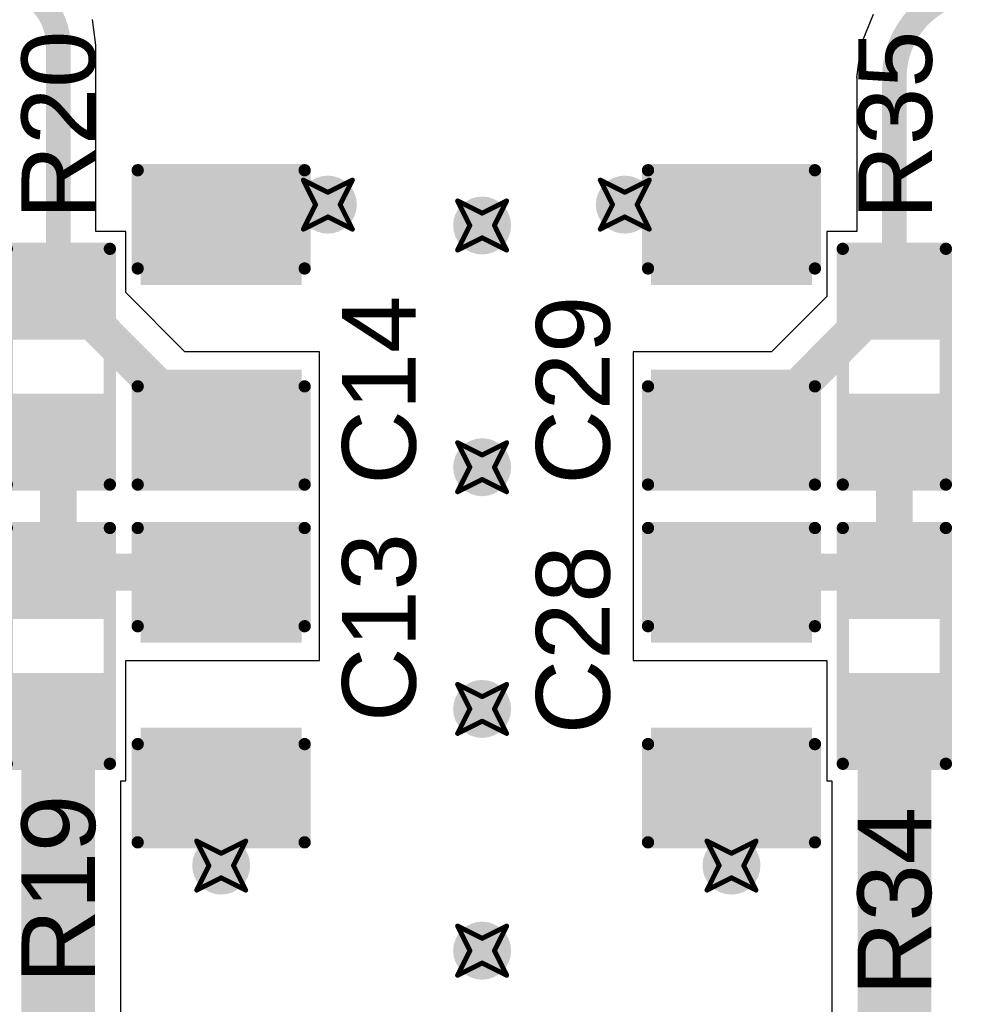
# Model space of a CAD drawing. Header units: inches. Extents: x -0.03 to 9.71, y 0 to 4.44.
# Tile 66 of 118: x 1.38 to 1.77, y 1.12 to 1.52. Entities that reach past the tile are written whole.
import ezdxf

# ---------------------------------------------------------------- set-up
doc = ezdxf.new("R2010")
doc.units = ezdxf.units.IN
doc.header["$MEASUREMENT"] = 0
for name, color, linetype in [('Bottom Layer', 5, 'Continuous'), ('Drill Drawing', 1, 'Continuous'), ('Layer 1', 16, 'Continuous'), ('Layer 2', 76, 'Continuous'), ('Top Layer', 1, 'Continuous'), ('Top Overlay', 2, 'Continuous'), ('Top Paste', 8, 'Continuous'), ('Top Solder', 216, 'Continuous'), ('Via Holes', 16, 'Continuous')]:
    doc.layers.add(name, color=color, linetype=linetype)
doc.styles.add('Arial', font='txt', dxfattribs={"height": 0.2})

# ---------------------------------------------------------------- blocks, each defined once
blk = doc.blocks.new('R___0603_62')
at = {"layer": 'Top Layer'}
for points in [[(-0.015, 0.0175), (-0.015, -0.0175), (-0.045, -0.0175), (-0.045, 0.0175)], [(0.045, 0.0175), (0.045, -0.0175), (0.015, -0.0175), (0.015, 0.0175)]]:
    blk.add_hatch(color=1, dxfattribs=at).paths.add_polyline_path(points)
at = {"layer": 'Top Paste'}
for points in [[(-0.015, 0.0175), (-0.015, -0.0175), (-0.045, -0.0175), (-0.045, 0.0175)], [(0.045, 0.0175), (0.045, -0.0175), (0.015, -0.0175), (0.015, 0.0175)]]:
    blk.add_hatch(color=8, dxfattribs=at).paths.add_polyline_path(points)
at = {"layer": 'Top Solder'}
for points in [[(-0.011, 0.0215), (-0.011, -0.0215), (-0.049, -0.0215), (-0.049, 0.0215)], [(0.049, 0.0215), (0.049, -0.0215), (0.011, -0.0215), (0.011, 0.0215)]]:
    blk.add_hatch(color=216, dxfattribs=at).paths.add_polyline_path(points)
at = {"layer": 'Top Overlay', "const_width": 0.005}
for points in [[(-0.048, 0.021), (0.048, 0.021)], [(-0.048, 0.021), (-0.048, -0.021)], [(0.048, 0.021), (0.048, -0.021)], [(-0.048, -0.021), (0.048, -0.021)]]:
    blk.add_lwpolyline(points, dxfattribs=at)
at = {"layer": 'Top Overlay', "const_width": 0.0025}
for points in [[(-0.04925, 0.021, 1), (-0.04675, 0.021, 1)], [(-0.04925, 0.021, 1), (-0.04675, 0.021, 1)], [(0.04675, 0.021, 1), (0.04925, 0.021, 1)], [(0.04675, 0.021, 1), (0.04925, 0.021, 1)], [(-0.04925, -0.021, 1), (-0.04675, -0.021, 1)], [(-0.04925, -0.021, 1), (-0.04675, -0.021, 1)], [(0.04675, -0.021, 1), (0.04925, -0.021, 1)], [(0.04675, -0.021, 1), (0.04925, -0.021, 1)]]:
    blk.add_lwpolyline(points, format="xyb", close=True, dxfattribs=at)
blk = doc.blocks.new('R___0603_63')
at = {"layer": 'Top Layer'}
for points in [[(-0.015, 0.0175), (-0.015, -0.0175), (-0.045, -0.0175), (-0.045, 0.0175)], [(0.045, 0.0175), (0.045, -0.0175), (0.015, -0.0175), (0.015, 0.0175)]]:
    blk.add_hatch(color=1, dxfattribs=at).paths.add_polyline_path(points)
at = {"layer": 'Top Paste'}
for points in [[(-0.015, 0.0175), (-0.015, -0.0175), (-0.045, -0.0175), (-0.045, 0.0175)], [(0.045, 0.0175), (0.045, -0.0175), (0.015, -0.0175), (0.015, 0.0175)]]:
    blk.add_hatch(color=8, dxfattribs=at).paths.add_polyline_path(points)
at = {"layer": 'Top Solder'}
for points in [[(-0.011, 0.0215), (-0.011, -0.0215), (-0.049, -0.0215), (-0.049, 0.0215)], [(0.049, 0.0215), (0.049, -0.0215), (0.011, -0.0215), (0.011, 0.0215)]]:
    blk.add_hatch(color=216, dxfattribs=at).paths.add_polyline_path(points)
at = {"layer": 'Top Overlay', "const_width": 0.005}
for points in [[(-0.048, 0.021), (0.048, 0.021)], [(-0.048, 0.021), (-0.048, -0.021)], [(0.048, 0.021), (0.048, -0.021)], [(-0.048, -0.021), (0.048, -0.021)]]:
    blk.add_lwpolyline(points, dxfattribs=at)
at = {"layer": 'Top Overlay', "const_width": 0.0025}
for points in [[(-0.04925, 0.021, 1), (-0.04675, 0.021, 1)], [(-0.04925, 0.021, 1), (-0.04675, 0.021, 1)], [(0.04675, 0.021, 1), (0.04925, 0.021, 1)], [(0.04675, 0.021, 1), (0.04925, 0.021, 1)], [(-0.04925, -0.021, 1), (-0.04675, -0.021, 1)], [(-0.04925, -0.021, 1), (-0.04675, -0.021, 1)], [(0.04675, -0.021, 1), (0.04925, -0.021, 1)], [(0.04675, -0.021, 1), (0.04925, -0.021, 1)]]:
    blk.add_lwpolyline(points, format="xyb", close=True, dxfattribs=at)
blk = doc.blocks.new('R___0603_71')
at = {"layer": 'Top Layer'}
for points in [[(-0.015, 0.0175), (-0.015, -0.0175), (-0.045, -0.0175), (-0.045, 0.0175)], [(0.045, 0.0175), (0.045, -0.0175), (0.015, -0.0175), (0.015, 0.0175)]]:
    blk.add_hatch(color=1, dxfattribs=at).paths.add_polyline_path(points)
at = {"layer": 'Top Paste'}
for points in [[(-0.015, 0.0175), (-0.015, -0.0175), (-0.045, -0.0175), (-0.045, 0.0175)], [(0.045, 0.0175), (0.045, -0.0175), (0.015, -0.0175), (0.015, 0.0175)]]:
    blk.add_hatch(color=8, dxfattribs=at).paths.add_polyline_path(points)
at = {"layer": 'Top Solder'}
for points in [[(-0.011, 0.0215), (-0.011, -0.0215), (-0.049, -0.0215), (-0.049, 0.0215)], [(0.049, 0.0215), (0.049, -0.0215), (0.011, -0.0215), (0.011, 0.0215)]]:
    blk.add_hatch(color=216, dxfattribs=at).paths.add_polyline_path(points)
at = {"layer": 'Top Overlay', "const_width": 0.005}
for points in [[(-0.048, 0.021), (0.048, 0.021)], [(-0.048, 0.021), (-0.048, -0.021)], [(0.048, 0.021), (0.048, -0.021)], [(-0.048, -0.021), (0.048, -0.021)]]:
    blk.add_lwpolyline(points, dxfattribs=at)
at = {"layer": 'Top Overlay', "const_width": 0.0025}
for points in [[(-0.04925, 0.021, 1), (-0.04675, 0.021, 1)], [(-0.04925, 0.021, 1), (-0.04675, 0.021, 1)], [(0.04675, 0.021, 1), (0.04925, 0.021, 1)], [(0.04675, 0.021, 1), (0.04925, 0.021, 1)], [(-0.04925, -0.021, 1), (-0.04675, -0.021, 1)], [(-0.04925, -0.021, 1), (-0.04675, -0.021, 1)], [(0.04675, -0.021, 1), (0.04925, -0.021, 1)], [(0.04675, -0.021, 1), (0.04925, -0.021, 1)]]:
    blk.add_lwpolyline(points, format="xyb", close=True, dxfattribs=at)
blk = doc.blocks.new('R___0603_72')
at = {"layer": 'Top Layer'}
for points in [[(-0.015, 0.0175), (-0.015, -0.0175), (-0.045, -0.0175), (-0.045, 0.0175)], [(0.045, 0.0175), (0.045, -0.0175), (0.015, -0.0175), (0.015, 0.0175)]]:
    blk.add_hatch(color=1, dxfattribs=at).paths.add_polyline_path(points)
at = {"layer": 'Top Paste'}
for points in [[(-0.015, 0.0175), (-0.015, -0.0175), (-0.045, -0.0175), (-0.045, 0.0175)], [(0.045, 0.0175), (0.045, -0.0175), (0.015, -0.0175), (0.015, 0.0175)]]:
    blk.add_hatch(color=8, dxfattribs=at).paths.add_polyline_path(points)
at = {"layer": 'Top Solder'}
for points in [[(-0.011, 0.0215), (-0.011, -0.0215), (-0.049, -0.0215), (-0.049, 0.0215)], [(0.049, 0.0215), (0.049, -0.0215), (0.011, -0.0215), (0.011, 0.0215)]]:
    blk.add_hatch(color=216, dxfattribs=at).paths.add_polyline_path(points)
at = {"layer": 'Top Overlay', "const_width": 0.005}
for points in [[(-0.048, 0.021), (0.048, 0.021)], [(-0.048, 0.021), (-0.048, -0.021)], [(0.048, 0.021), (0.048, -0.021)], [(-0.048, -0.021), (0.048, -0.021)]]:
    blk.add_lwpolyline(points, dxfattribs=at)
at = {"layer": 'Top Overlay', "const_width": 0.0025}
for points in [[(-0.04925, 0.021, 1), (-0.04675, 0.021, 1)], [(-0.04925, 0.021, 1), (-0.04675, 0.021, 1)], [(0.04675, 0.021, 1), (0.04925, 0.021, 1)], [(0.04675, 0.021, 1), (0.04925, 0.021, 1)], [(-0.04925, -0.021, 1), (-0.04675, -0.021, 1)], [(-0.04925, -0.021, 1), (-0.04675, -0.021, 1)], [(0.04675, -0.021, 1), (0.04925, -0.021, 1)], [(0.04675, -0.021, 1), (0.04925, -0.021, 1)]]:
    blk.add_lwpolyline(points, format="xyb", close=True, dxfattribs=at)
blk = doc.blocks.new('C___0805_169')
at = {"layer": 'Top Layer'}
for points in [[(-0.06, 0.03), (-0.02, 0.03), (-0.02, -0.03), (-0.06, -0.03)], [(0.02, 0.03), (0.06, 0.03), (0.06, -0.03), (0.02, -0.03)]]:
    blk.add_hatch(color=1, dxfattribs=at).paths.add_polyline_path(points)
at = {"layer": 'Top Paste'}
for points in [[(-0.06, 0.03), (-0.02, 0.03), (-0.02, -0.03), (-0.06, -0.03)], [(0.02, 0.03), (0.06, 0.03), (0.06, -0.03), (0.02, -0.03)]]:
    blk.add_hatch(color=8, dxfattribs=at).paths.add_polyline_path(points)
at = {"layer": 'Top Solder'}
for points in [[(-0.06276, 0.03276), (-0.01724, 0.03276), (-0.01724, -0.03276), (-0.06276, -0.03276)], [(0.01724, 0.03276), (0.06276, 0.03276), (0.06276, -0.03276), (0.01724, -0.03276)]]:
    blk.add_hatch(color=216, dxfattribs=at).paths.add_polyline_path(points)
at = {"layer": 'Top Overlay', "const_width": 0.005}
for points in [[(-0.024, 0.034), (-0.064, 0.034)], [(-0.064, -0.034), (-0.064, 0.034)], [(0.064, 0.034), (0.024, 0.034)], [(0.064, -0.034), (0.064, 0.034)], [(-0.024, -0.034), (-0.064, -0.034)], [(0.064, -0.034), (0.024, -0.034)]]:
    blk.add_lwpolyline(points, dxfattribs=at)
at = {"layer": 'Top Overlay', "const_width": 0.0025}
for points in [[(-0.06525, 0.034, 1), (-0.06275, 0.034, 1)], [(-0.06525, 0.034, 1), (-0.06275, 0.034, 1)], [(-0.02525, 0.034, 1), (-0.02275, 0.034, 1)], [(0.02275, 0.034, 1), (0.02525, 0.034, 1)], [(0.06275, 0.034, 1), (0.06525, 0.034, 1)], [(0.06275, 0.034, 1), (0.06525, 0.034, 1)], [(-0.06525, -0.034, 1), (-0.06275, -0.034, 1)], [(-0.06525, -0.034, 1), (-0.06275, -0.034, 1)], [(-0.02525, -0.034, 1), (-0.02275, -0.034, 1)], [(0.02275, -0.034, 1), (0.02525, -0.034, 1)], [(0.06275, -0.034, 1), (0.06525, -0.034, 1)], [(0.06275, -0.034, 1), (0.06525, -0.034, 1)]]:
    blk.add_lwpolyline(points, format="xyb", close=True, dxfattribs=at)
blk = doc.blocks.new('C___0805_170')
at = {"layer": 'Top Layer'}
for points in [[(-0.06, 0.03), (-0.02, 0.03), (-0.02, -0.03), (-0.06, -0.03)], [(0.02, 0.03), (0.06, 0.03), (0.06, -0.03), (0.02, -0.03)]]:
    blk.add_hatch(color=1, dxfattribs=at).paths.add_polyline_path(points)
at = {"layer": 'Top Paste'}
for points in [[(-0.06, 0.03), (-0.02, 0.03), (-0.02, -0.03), (-0.06, -0.03)], [(0.02, 0.03), (0.06, 0.03), (0.06, -0.03), (0.02, -0.03)]]:
    blk.add_hatch(color=8, dxfattribs=at).paths.add_polyline_path(points)
at = {"layer": 'Top Solder'}
for points in [[(-0.06276, 0.03276), (-0.01724, 0.03276), (-0.01724, -0.03276), (-0.06276, -0.03276)], [(0.01724, 0.03276), (0.06276, 0.03276), (0.06276, -0.03276), (0.01724, -0.03276)]]:
    blk.add_hatch(color=216, dxfattribs=at).paths.add_polyline_path(points)
at = {"layer": 'Top Overlay', "const_width": 0.005}
for points in [[(-0.064, 0.034), (-0.064, -0.034)], [(-0.064, 0.034), (-0.024, 0.034)], [(0.024, 0.034), (0.064, 0.034)], [(0.064, 0.034), (0.064, -0.034)], [(-0.064, -0.034), (-0.024, -0.034)], [(0.024, -0.034), (0.064, -0.034)]]:
    blk.add_lwpolyline(points, dxfattribs=at)
at = {"layer": 'Top Overlay', "const_width": 0.0025}
for points in [[(-0.06525, 0.034, 1), (-0.06275, 0.034, 1)], [(-0.06525, 0.034, 1), (-0.06275, 0.034, 1)], [(-0.02525, 0.034, 1), (-0.02275, 0.034, 1)], [(0.02275, 0.034, 1), (0.02525, 0.034, 1)], [(0.06275, 0.034, 1), (0.06525, 0.034, 1)], [(0.06275, 0.034, 1), (0.06525, 0.034, 1)], [(-0.06525, -0.034, 1), (-0.06275, -0.034, 1)], [(-0.06525, -0.034, 1), (-0.06275, -0.034, 1)], [(-0.02525, -0.034, 1), (-0.02275, -0.034, 1)], [(0.02275, -0.034, 1), (0.02525, -0.034, 1)], [(0.06275, -0.034, 1), (0.06525, -0.034, 1)], [(0.06275, -0.034, 1), (0.06525, -0.034, 1)]]:
    blk.add_lwpolyline(points, format="xyb", close=True, dxfattribs=at)
blk = doc.blocks.new('C___0805_180')
at = {"layer": 'Top Layer'}
for points in [[(-0.06, 0.03), (-0.02, 0.03), (-0.02, -0.03), (-0.06, -0.03)], [(0.02, 0.03), (0.06, 0.03), (0.06, -0.03), (0.02, -0.03)]]:
    blk.add_hatch(color=1, dxfattribs=at).paths.add_polyline_path(points)
at = {"layer": 'Top Paste'}
for points in [[(-0.06, 0.03), (-0.02, 0.03), (-0.02, -0.03), (-0.06, -0.03)], [(0.02, 0.03), (0.06, 0.03), (0.06, -0.03), (0.02, -0.03)]]:
    blk.add_hatch(color=8, dxfattribs=at).paths.add_polyline_path(points)
at = {"layer": 'Top Solder'}
for points in [[(-0.06276, 0.03276), (-0.01724, 0.03276), (-0.01724, -0.03276), (-0.06276, -0.03276)], [(0.01724, 0.03276), (0.06276, 0.03276), (0.06276, -0.03276), (0.01724, -0.03276)]]:
    blk.add_hatch(color=216, dxfattribs=at).paths.add_polyline_path(points)
at = {"layer": 'Top Overlay', "const_width": 0.005}
for points in [[(-0.064, 0.034), (-0.064, -0.034)], [(-0.064, 0.034), (-0.024, 0.034)], [(0.024, 0.034), (0.064, 0.034)], [(0.064, 0.034), (0.064, -0.034)], [(-0.064, -0.034), (-0.024, -0.034)], [(0.024, -0.034), (0.064, -0.034)]]:
    blk.add_lwpolyline(points, dxfattribs=at)
at = {"layer": 'Top Overlay', "const_width": 0.0025}
for points in [[(-0.06525, 0.034, 1), (-0.06275, 0.034, 1)], [(-0.06525, 0.034, 1), (-0.06275, 0.034, 1)], [(-0.02525, 0.034, 1), (-0.02275, 0.034, 1)], [(0.02275, 0.034, 1), (0.02525, 0.034, 1)], [(0.06275, 0.034, 1), (0.06525, 0.034, 1)], [(0.06275, 0.034, 1), (0.06525, 0.034, 1)], [(-0.06525, -0.034, 1), (-0.06275, -0.034, 1)], [(-0.06525, -0.034, 1), (-0.06275, -0.034, 1)], [(-0.02525, -0.034, 1), (-0.02275, -0.034, 1)], [(0.02275, -0.034, 1), (0.02525, -0.034, 1)], [(0.06275, -0.034, 1), (0.06525, -0.034, 1)], [(0.06275, -0.034, 1), (0.06525, -0.034, 1)]]:
    blk.add_lwpolyline(points, format="xyb", close=True, dxfattribs=at)
blk = doc.blocks.new('C___0805_181')
at = {"layer": 'Top Layer'}
for points in [[(-0.06, 0.03), (-0.02, 0.03), (-0.02, -0.03), (-0.06, -0.03)], [(0.02, 0.03), (0.06, 0.03), (0.06, -0.03), (0.02, -0.03)]]:
    blk.add_hatch(color=1, dxfattribs=at).paths.add_polyline_path(points)
at = {"layer": 'Top Paste'}
for points in [[(-0.06, 0.03), (-0.02, 0.03), (-0.02, -0.03), (-0.06, -0.03)], [(0.02, 0.03), (0.06, 0.03), (0.06, -0.03), (0.02, -0.03)]]:
    blk.add_hatch(color=8, dxfattribs=at).paths.add_polyline_path(points)
at = {"layer": 'Top Solder'}
for points in [[(-0.06276, 0.03276), (-0.01724, 0.03276), (-0.01724, -0.03276), (-0.06276, -0.03276)], [(0.01724, 0.03276), (0.06276, 0.03276), (0.06276, -0.03276), (0.01724, -0.03276)]]:
    blk.add_hatch(color=216, dxfattribs=at).paths.add_polyline_path(points)
at = {"layer": 'Top Overlay', "const_width": 0.005}
for points in [[(-0.064, -0.034), (-0.064, 0.034)], [(-0.024, 0.034), (-0.064, 0.034)], [(0.064, 0.034), (0.024, 0.034)], [(0.064, -0.034), (0.064, 0.034)], [(-0.024, -0.034), (-0.064, -0.034)], [(0.064, -0.034), (0.024, -0.034)]]:
    blk.add_lwpolyline(points, dxfattribs=at)
at = {"layer": 'Top Overlay', "const_width": 0.0025}
for points in [[(-0.06525, 0.034, 1), (-0.06275, 0.034, 1)], [(-0.06525, 0.034, 1), (-0.06275, 0.034, 1)], [(-0.02525, 0.034, 1), (-0.02275, 0.034, 1)], [(0.02275, 0.034, 1), (0.02525, 0.034, 1)], [(0.06275, 0.034, 1), (0.06525, 0.034, 1)], [(0.06275, 0.034, 1), (0.06525, 0.034, 1)], [(-0.06525, -0.034, 1), (-0.06275, -0.034, 1)], [(-0.06525, -0.034, 1), (-0.06275, -0.034, 1)], [(-0.02525, -0.034, 1), (-0.02275, -0.034, 1)], [(0.02275, -0.034, 1), (0.02525, -0.034, 1)], [(0.06275, -0.034, 1), (0.06525, -0.034, 1)], [(0.06275, -0.034, 1), (0.06525, -0.034, 1)]]:
    blk.add_lwpolyline(points, format="xyb", close=True, dxfattribs=at)

msp = doc.modelspace()

# ---------------------------------------------------------------- hatches: boundary and pattern name
at = {"layer": 'Bottom Layer'}
h = msp.add_hatch(color=5, dxfattribs=at)
edge = h.paths.add_edge_path()
edge.add_arc((1.50488, 1.44551), 0.01181, 0, 360)
h = msp.add_hatch(color=5, dxfattribs=at)
edge = h.paths.add_edge_path()
edge.add_arc((1.62583, 1.44551), 0.01181, 0, 360)
h = msp.add_hatch(color=5, dxfattribs=at)
edge = h.paths.add_edge_path()
edge.add_arc((1.56772, 1.43701), 0.01181, 0, 360)
h = msp.add_hatch(color=5, dxfattribs=at)
edge = h.paths.add_edge_path()
edge.add_arc((1.56772, 1.33858), 0.01181, 0, 360)
h = msp.add_hatch(color=5, dxfattribs=at)
edge = h.paths.add_edge_path()
edge.add_arc((1.56772, 1.24016), 0.01181, 0, 360)
h = msp.add_hatch(color=5, dxfattribs=at)
edge = h.paths.add_edge_path()
edge.add_arc((1.46142, 1.17638), 0.01181, 0, 360)
h = msp.add_hatch(color=5, dxfattribs=at)
edge = h.paths.add_edge_path()
edge.add_arc((1.66929, 1.17638), 0.01181, 0, 360)
h = msp.add_hatch(color=5, dxfattribs=at)
edge = h.paths.add_edge_path()
edge.add_arc((1.56772, 1.14173), 0.01181, 0, 360)
at = {"layer": 'Layer 1'}
h = msp.add_hatch(color=16, dxfattribs=at)
edge = h.paths.add_edge_path()
edge.add_arc((1.50488, 1.44551), 0.01181, 0, 360)
h = msp.add_hatch(color=16, dxfattribs=at)
edge = h.paths.add_edge_path()
edge.add_arc((1.62583, 1.44551), 0.01181, 0, 360)
h = msp.add_hatch(color=16, dxfattribs=at)
edge = h.paths.add_edge_path()
edge.add_arc((1.56772, 1.43701), 0.01181, 0, 360)
h = msp.add_hatch(color=16, dxfattribs=at)
edge = h.paths.add_edge_path()
edge.add_arc((1.56772, 1.33858), 0.01181, 0, 360)
h = msp.add_hatch(color=16, dxfattribs=at)
edge = h.paths.add_edge_path()
edge.add_arc((1.56772, 1.24016), 0.01181, 0, 360)
h = msp.add_hatch(color=16, dxfattribs=at)
edge = h.paths.add_edge_path()
edge.add_arc((1.46142, 1.17638), 0.01181, 0, 360)
h = msp.add_hatch(color=16, dxfattribs=at)
edge = h.paths.add_edge_path()
edge.add_arc((1.66929, 1.17638), 0.01181, 0, 360)
h = msp.add_hatch(color=16, dxfattribs=at)
edge = h.paths.add_edge_path()
edge.add_arc((1.56772, 1.14173), 0.01181, 0, 360)
at = {"layer": 'Layer 2'}
h = msp.add_hatch(color=76, dxfattribs=at)
edge = h.paths.add_edge_path()
edge.add_arc((1.50488, 1.44551), 0.01181, 0, 360)
h = msp.add_hatch(color=76, dxfattribs=at)
edge = h.paths.add_edge_path()
edge.add_arc((1.62583, 1.44551), 0.01181, 0, 360)
h = msp.add_hatch(color=76, dxfattribs=at)
edge = h.paths.add_edge_path()
edge.add_arc((1.56772, 1.43701), 0.01181, 0, 360)
h = msp.add_hatch(color=76, dxfattribs=at)
edge = h.paths.add_edge_path()
edge.add_arc((1.56772, 1.33858), 0.01181, 0, 360)
h = msp.add_hatch(color=76, dxfattribs=at)
edge = h.paths.add_edge_path()
edge.add_arc((1.56772, 1.24016), 0.01181, 0, 360)
h = msp.add_hatch(color=76, dxfattribs=at)
edge = h.paths.add_edge_path()
edge.add_arc((1.46142, 1.17638), 0.01181, 0, 360)
h = msp.add_hatch(color=76, dxfattribs=at)
edge = h.paths.add_edge_path()
edge.add_arc((1.66929, 1.17638), 0.01181, 0, 360)
h = msp.add_hatch(color=76, dxfattribs=at)
edge = h.paths.add_edge_path()
edge.add_arc((1.56772, 1.14173), 0.01181, 0, 360)
at = {"layer": 'Top Layer'}
h = msp.add_hatch(color=1, dxfattribs=at)
edge = h.paths.add_edge_path()
edge.add_arc((1.50488, 1.44551), 0.01181, 0, 360)
h = msp.add_hatch(color=1, dxfattribs=at)
edge = h.paths.add_edge_path()
edge.add_arc((1.62583, 1.44551), 0.01181, 0, 360)
h = msp.add_hatch(color=1, dxfattribs=at)
edge = h.paths.add_edge_path()
edge.add_arc((1.56772, 1.43701), 0.01181, 0, 360)
h = msp.add_hatch(color=1, dxfattribs=at)
edge = h.paths.add_edge_path()
edge.add_arc((1.56772, 1.33858), 0.01181, 0, 360)
h = msp.add_hatch(color=1, dxfattribs=at)
edge = h.paths.add_edge_path()
edge.add_arc((1.56772, 1.24016), 0.01181, 0, 360)
h = msp.add_hatch(color=1, dxfattribs=at)
edge = h.paths.add_edge_path()
edge.add_arc((1.46142, 1.17638), 0.01181, 0, 360)
h = msp.add_hatch(color=1, dxfattribs=at)
edge = h.paths.add_edge_path()
edge.add_arc((1.66929, 1.17638), 0.01181, 0, 360)
h = msp.add_hatch(color=1, dxfattribs=at)
edge = h.paths.add_edge_path()
edge.add_arc((1.56772, 1.14173), 0.01181, 0, 360)
at = {"layer": 'Via Holes'}
h = msp.add_hatch(color=7, dxfattribs=at)
edge = h.paths.add_edge_path()
edge.add_arc((1.50488, 1.44551), 0.00591, 0, 360)
h = msp.add_hatch(color=7, dxfattribs=at)
edge = h.paths.add_edge_path()
edge.add_arc((1.62583, 1.44551), 0.00591, 0, 360)
h = msp.add_hatch(color=7, dxfattribs=at)
edge = h.paths.add_edge_path()
edge.add_arc((1.56772, 1.43701), 0.00591, 0, 360)
h = msp.add_hatch(color=7, dxfattribs=at)
edge = h.paths.add_edge_path()
edge.add_arc((1.56772, 1.33858), 0.00591, 0, 360)
h = msp.add_hatch(color=7, dxfattribs=at)
edge = h.paths.add_edge_path()
edge.add_arc((1.56772, 1.24016), 0.00591, 0, 360)
h = msp.add_hatch(color=7, dxfattribs=at)
edge = h.paths.add_edge_path()
edge.add_arc((1.46142, 1.17638), 0.00591, 0, 360)
h = msp.add_hatch(color=7, dxfattribs=at)
edge = h.paths.add_edge_path()
edge.add_arc((1.66929, 1.17638), 0.00591, 0, 360)
h = msp.add_hatch(color=7, dxfattribs=at)
edge = h.paths.add_edge_path()
edge.add_arc((1.56772, 1.14173), 0.00591, 0, 360)

# ---------------------------------------------------------------- linework, layer by layer
at = {"layer": 'Drill Drawing', "const_width": 0.002}
for points in [[(1.49488, 1.45551), (1.50488, 1.45051)], [(1.49488, 1.45551), (1.49988, 1.44551)], [(1.50488, 1.45051), (1.51488, 1.45551)], [(1.50988, 1.44551), (1.51488, 1.45551)], [(1.61583, 1.45551), (1.62583, 1.45051)], [(1.61583, 1.45551), (1.62083, 1.44551)], [(1.62583, 1.45051), (1.63583, 1.45551)], [(1.63083, 1.44551), (1.63583, 1.45551)], [(1.55772, 1.44701), (1.56772, 1.44201)], [(1.55772, 1.44701), (1.56272, 1.43701)], [(1.56772, 1.44201), (1.57772, 1.44701)], [(1.57272, 1.43701), (1.57772, 1.44701)], [(1.49488, 1.43551), (1.49988, 1.44551)], [(1.50988, 1.44551), (1.51488, 1.43551)], [(1.61583, 1.43551), (1.62083, 1.44551)], [(1.63083, 1.44551), (1.63583, 1.43551)], [(1.49488, 1.43551), (1.50488, 1.44051)], [(1.50488, 1.44051), (1.51488, 1.43551)], [(1.61583, 1.43551), (1.62583, 1.44051)], [(1.62583, 1.44051), (1.63583, 1.43551)], [(1.55772, 1.42701), (1.56272, 1.43701)], [(1.57272, 1.43701), (1.57772, 1.42701)], [(1.55772, 1.42701), (1.56772, 1.43201)], [(1.56772, 1.43201), (1.57772, 1.42701)], [(1.55772, 1.34858), (1.56772, 1.34358)], [(1.55772, 1.34858), (1.56272, 1.33858)], [(1.56772, 1.34358), (1.57772, 1.34858)], [(1.57272, 1.33858), (1.57772, 1.34858)], [(1.55772, 1.32858), (1.56272, 1.33858)], [(1.57272, 1.33858), (1.57772, 1.32858)], [(1.55772, 1.32858), (1.56772, 1.33358)], [(1.56772, 1.33358), (1.57772, 1.32858)], [(1.55772, 1.25016), (1.56772, 1.24516)], [(1.55772, 1.25016), (1.56272, 1.24016)], [(1.56772, 1.24516), (1.57772, 1.25016)], [(1.57272, 1.24016), (1.57772, 1.25016)], [(1.55772, 1.23016), (1.56272, 1.24016)], [(1.57272, 1.24016), (1.57772, 1.23016)], [(1.55772, 1.23016), (1.56772, 1.23516)], [(1.56772, 1.23516), (1.57772, 1.23016)], [(1.45142, 1.18638), (1.46142, 1.18138)], [(1.45142, 1.18638), (1.45642, 1.17638)], [(1.46142, 1.18138), (1.47142, 1.18638)], [(1.46642, 1.17638), (1.47142, 1.18638)], [(1.65929, 1.18638), (1.66929, 1.18138)], [(1.65929, 1.18638), (1.66429, 1.17638)], [(1.66929, 1.18138), (1.67929, 1.18638)], [(1.67429, 1.17638), (1.67929, 1.18638)], [(1.45142, 1.16638), (1.45642, 1.17638)], [(1.46642, 1.17638), (1.47142, 1.16638)], [(1.65929, 1.16638), (1.66429, 1.17638)], [(1.67429, 1.17638), (1.67929, 1.16638)], [(1.45142, 1.16638), (1.46142, 1.17138)], [(1.46142, 1.17138), (1.47142, 1.16638)], [(1.65929, 1.16638), (1.66929, 1.17138)], [(1.66929, 1.17138), (1.67929, 1.16638)], [(1.55772, 1.15173), (1.56772, 1.14673)], [(1.55772, 1.15173), (1.56272, 1.14173)], [(1.56772, 1.14673), (1.57772, 1.15173)], [(1.57272, 1.14173), (1.57772, 1.15173)], [(1.55772, 1.13173), (1.56272, 1.14173)], [(1.57272, 1.14173), (1.57772, 1.13173)], [(1.55772, 1.13173), (1.56772, 1.13673)], [(1.56772, 1.13673), (1.57772, 1.13173)]]:
    msp.add_lwpolyline(points, dxfattribs=at)
at = {"layer": 'Drill Drawing', "const_width": 0.001}
for points in [[(1.49438, 1.45551, 1), (1.49538, 1.45551, 1)], [(1.49438, 1.45551, 1), (1.49538, 1.45551, 1)], [(1.51438, 1.45551, 1), (1.51538, 1.45551, 1)], [(1.51438, 1.45551, 1), (1.51538, 1.45551, 1)], [(1.61533, 1.45551, 1), (1.61633, 1.45551, 1)], [(1.61533, 1.45551, 1), (1.61633, 1.45551, 1)], [(1.63533, 1.45551, 1), (1.63633, 1.45551, 1)], [(1.63533, 1.45551, 1), (1.63633, 1.45551, 1)], [(1.50438, 1.45051, 1), (1.50538, 1.45051, 1)], [(1.50438, 1.45051, 1), (1.50538, 1.45051, 1)], [(1.62533, 1.45051, 1), (1.62633, 1.45051, 1)], [(1.62533, 1.45051, 1), (1.62633, 1.45051, 1)], [(1.55722, 1.44701, 1), (1.55822, 1.44701, 1)], [(1.55722, 1.44701, 1), (1.55822, 1.44701, 1)], [(1.57722, 1.44701, 1), (1.57822, 1.44701, 1)], [(1.57722, 1.44701, 1), (1.57822, 1.44701, 1)], [(1.49938, 1.44551, 1), (1.50038, 1.44551, 1)], [(1.49938, 1.44551, 1), (1.50038, 1.44551, 1)], [(1.50938, 1.44551, 1), (1.51038, 1.44551, 1)], [(1.50938, 1.44551, 1), (1.51038, 1.44551, 1)], [(1.62033, 1.44551, 1), (1.62133, 1.44551, 1)], [(1.62033, 1.44551, 1), (1.62133, 1.44551, 1)], [(1.63033, 1.44551, 1), (1.63133, 1.44551, 1)], [(1.63033, 1.44551, 1), (1.63133, 1.44551, 1)], [(1.50438, 1.44051, 1), (1.50538, 1.44051, 1)], [(1.50438, 1.44051, 1), (1.50538, 1.44051, 1)], [(1.56722, 1.44201, 1), (1.56822, 1.44201, 1)], [(1.56722, 1.44201, 1), (1.56822, 1.44201, 1)], [(1.62533, 1.44051, 1), (1.62633, 1.44051, 1)], [(1.62533, 1.44051, 1), (1.62633, 1.44051, 1)], [(1.49438, 1.43551, 1), (1.49538, 1.43551, 1)], [(1.49438, 1.43551, 1), (1.49538, 1.43551, 1)], [(1.51438, 1.43551, 1), (1.51538, 1.43551, 1)], [(1.51438, 1.43551, 1), (1.51538, 1.43551, 1)], [(1.56222, 1.43701, 1), (1.56322, 1.43701, 1)], [(1.56222, 1.43701, 1), (1.56322, 1.43701, 1)], [(1.57222, 1.43701, 1), (1.57322, 1.43701, 1)], [(1.57222, 1.43701, 1), (1.57322, 1.43701, 1)], [(1.61533, 1.43551, 1), (1.61633, 1.43551, 1)], [(1.61533, 1.43551, 1), (1.61633, 1.43551, 1)], [(1.63533, 1.43551, 1), (1.63633, 1.43551, 1)], [(1.63533, 1.43551, 1), (1.63633, 1.43551, 1)], [(1.56722, 1.43201, 1), (1.56822, 1.43201, 1)], [(1.56722, 1.43201, 1), (1.56822, 1.43201, 1)], [(1.55722, 1.42701, 1), (1.55822, 1.42701, 1)], [(1.55722, 1.42701, 1), (1.55822, 1.42701, 1)], [(1.57722, 1.42701, 1), (1.57822, 1.42701, 1)], [(1.57722, 1.42701, 1), (1.57822, 1.42701, 1)], [(1.55722, 1.34858, 1), (1.55822, 1.34858, 1)], [(1.55722, 1.34858, 1), (1.55822, 1.34858, 1)], [(1.57722, 1.34858, 1), (1.57822, 1.34858, 1)], [(1.57722, 1.34858, 1), (1.57822, 1.34858, 1)], [(1.56722, 1.34358, 1), (1.56822, 1.34358, 1)], [(1.56722, 1.34358, 1), (1.56822, 1.34358, 1)], [(1.56222, 1.33858, 1), (1.56322, 1.33858, 1)], [(1.56222, 1.33858, 1), (1.56322, 1.33858, 1)], [(1.57222, 1.33858, 1), (1.57322, 1.33858, 1)], [(1.57222, 1.33858, 1), (1.57322, 1.33858, 1)], [(1.56722, 1.33358, 1), (1.56822, 1.33358, 1)], [(1.56722, 1.33358, 1), (1.56822, 1.33358, 1)], [(1.55722, 1.32858, 1), (1.55822, 1.32858, 1)], [(1.55722, 1.32858, 1), (1.55822, 1.32858, 1)], [(1.57722, 1.32858, 1), (1.57822, 1.32858, 1)], [(1.57722, 1.32858, 1), (1.57822, 1.32858, 1)], [(1.55722, 1.25016, 1), (1.55822, 1.25016, 1)], [(1.55722, 1.25016, 1), (1.55822, 1.25016, 1)], [(1.57722, 1.25016, 1), (1.57822, 1.25016, 1)], [(1.57722, 1.25016, 1), (1.57822, 1.25016, 1)], [(1.56722, 1.24516, 1), (1.56822, 1.24516, 1)], [(1.56722, 1.24516, 1), (1.56822, 1.24516, 1)], [(1.56222, 1.24016, 1), (1.56322, 1.24016, 1)], [(1.56222, 1.24016, 1), (1.56322, 1.24016, 1)], [(1.57222, 1.24016, 1), (1.57322, 1.24016, 1)], [(1.57222, 1.24016, 1), (1.57322, 1.24016, 1)], [(1.56722, 1.23516, 1), (1.56822, 1.23516, 1)], [(1.56722, 1.23516, 1), (1.56822, 1.23516, 1)], [(1.55722, 1.23016, 1), (1.55822, 1.23016, 1)], [(1.55722, 1.23016, 1), (1.55822, 1.23016, 1)], [(1.57722, 1.23016, 1), (1.57822, 1.23016, 1)], [(1.57722, 1.23016, 1), (1.57822, 1.23016, 1)], [(1.45092, 1.18638, 1), (1.45192, 1.18638, 1)], [(1.45092, 1.18638, 1), (1.45192, 1.18638, 1)], [(1.47092, 1.18638, 1), (1.47192, 1.18638, 1)], [(1.47092, 1.18638, 1), (1.47192, 1.18638, 1)], [(1.65879, 1.18638, 1), (1.65979, 1.18638, 1)], [(1.65879, 1.18638, 1), (1.65979, 1.18638, 1)], [(1.67879, 1.18638, 1), (1.67979, 1.18638, 1)], [(1.67879, 1.18638, 1), (1.67979, 1.18638, 1)], [(1.46092, 1.18138, 1), (1.46192, 1.18138, 1)], [(1.46092, 1.18138, 1), (1.46192, 1.18138, 1)], [(1.66879, 1.18138, 1), (1.66979, 1.18138, 1)], [(1.66879, 1.18138, 1), (1.66979, 1.18138, 1)], [(1.45592, 1.17638, 1), (1.45692, 1.17638, 1)], [(1.45592, 1.17638, 1), (1.45692, 1.17638, 1)], [(1.46592, 1.17638, 1), (1.46692, 1.17638, 1)], [(1.46592, 1.17638, 1), (1.46692, 1.17638, 1)], [(1.66379, 1.17638, 1), (1.66479, 1.17638, 1)], [(1.66379, 1.17638, 1), (1.66479, 1.17638, 1)], [(1.67379, 1.17638, 1), (1.67479, 1.17638, 1)], [(1.67379, 1.17638, 1), (1.67479, 1.17638, 1)], [(1.46092, 1.17138, 1), (1.46192, 1.17138, 1)], [(1.46092, 1.17138, 1), (1.46192, 1.17138, 1)], [(1.66879, 1.17138, 1), (1.66979, 1.17138, 1)], [(1.66879, 1.17138, 1), (1.66979, 1.17138, 1)], [(1.45092, 1.16638, 1), (1.45192, 1.16638, 1)], [(1.45092, 1.16638, 1), (1.45192, 1.16638, 1)], [(1.47092, 1.16638, 1), (1.47192, 1.16638, 1)], [(1.47092, 1.16638, 1), (1.47192, 1.16638, 1)], [(1.65879, 1.16638, 1), (1.65979, 1.16638, 1)], [(1.65879, 1.16638, 1), (1.65979, 1.16638, 1)], [(1.67879, 1.16638, 1), (1.67979, 1.16638, 1)], [(1.67879, 1.16638, 1), (1.67979, 1.16638, 1)], [(1.55722, 1.15173, 1), (1.55822, 1.15173, 1)], [(1.55722, 1.15173, 1), (1.55822, 1.15173, 1)], [(1.57722, 1.15173, 1), (1.57822, 1.15173, 1)], [(1.57722, 1.15173, 1), (1.57822, 1.15173, 1)], [(1.56722, 1.14673, 1), (1.56822, 1.14673, 1)], [(1.56722, 1.14673, 1), (1.56822, 1.14673, 1)], [(1.56222, 1.14173, 1), (1.56322, 1.14173, 1)], [(1.56222, 1.14173, 1), (1.56322, 1.14173, 1)], [(1.57222, 1.14173, 1), (1.57322, 1.14173, 1)], [(1.57222, 1.14173, 1), (1.57322, 1.14173, 1)], [(1.56722, 1.13673, 1), (1.56822, 1.13673, 1)], [(1.56722, 1.13673, 1), (1.56822, 1.13673, 1)], [(1.55722, 1.13173, 1), (1.55822, 1.13173, 1)], [(1.55722, 1.13173, 1), (1.55822, 1.13173, 1)], [(1.57722, 1.13173, 1), (1.57822, 1.13173, 1)], [(1.57722, 1.13173, 1), (1.57822, 1.13173, 1)]]:
    msp.add_lwpolyline(points, format="xyb", close=True, dxfattribs=at)
at = {"layer": 'Top Layer'}
for p, q in [((1.41042, 1.51043), (1.40905, 1.52088)), ((1.72706, 1.52288), (1.72194, 1.51051)), ((1.41037, 1.43451), (1.41037, 1.51043)), ((1.41037, 1.51043), (1.41042, 1.51043)), ((1.72194, 1.51051), (1.72019, 1.49725)), ((1.72019, 1.49725), (1.72034, 1.49725)), ((1.72034, 1.49725), (1.72034, 1.43451)), ((1.42258, 1.43451), (1.41037, 1.43451)), ((1.42258, 1.40972), (1.42258, 1.43451)), ((1.72034, 1.43451), (1.70813, 1.43451)), ((1.70813, 1.43451), (1.70813, 1.40814)), ((1.44667, 1.38551), (1.42258, 1.40972)), ((1.70813, 1.40814), (1.68561, 1.38551)), ((1.50142, 1.38551), (1.44667, 1.38551)), ((1.50142, 1.32551), (1.50142, 1.38551)), ((1.68561, 1.38551), (1.62929, 1.38551)), ((1.62929, 1.38551), (1.62929, 1.32551)), ((1.50142, 1.31984), (1.50142, 1.32551)), ((1.50142, 1.32551), (1.50142, 1.32551)), ((1.62929, 1.32551), (1.62929, 1.32551)), ((1.62929, 1.32551), (1.62929, 1.31984)), ((1.50142, 1.25984), (1.50142, 1.31984)), ((1.50142, 1.31984), (1.50142, 1.31984)), ((1.62929, 1.31984), (1.62929, 1.31984)), ((1.62929, 1.31984), (1.62929, 1.25984)), ((1.42258, 1.21084), (1.42258, 1.25984)), ((1.42258, 1.25984), (1.50142, 1.25984)), ((1.62929, 1.25984), (1.70813, 1.25984)), ((1.70813, 1.25984), (1.70813, 1.21084)), ((1.42057, 1.02362), (1.42057, 1.21084)), ((1.42057, 1.21084), (1.42258, 1.21084)), ((1.70813, 1.21084), (1.71014, 1.21084)), ((1.71014, 1.21084), (1.71014, 1.02362))]:
    msp.add_line(p, q, dxfattribs=at)
at = {"layer": 'Top Layer', "const_width": 0.01}
for points in [[(1.37008, 1.53543, -0.414214), (1.39508, 1.51043)], [(1.73563, 1.49725, -0.414214), (1.77145, 1.53307)]]:
    msp.add_lwpolyline(points, format="xyb", dxfattribs=at)
at = {"layer": 'Top Layer'}
for points, const_width in [([(1.39508, 1.40951), (1.39508, 1.51043)], 0.01), ([(1.73563, 1.41339), (1.73563, 1.49725)], 0.01), ([(1.46142, 1.44551), (1.50488, 1.44551)], 0.02), ([(1.62583, 1.44551), (1.66929, 1.44551)], 0.02), ([(1.39508, 1.40951), (1.40508, 1.40201)], 0.015), ([(1.39508, 1.41339), (1.40583, 1.40264)], 0.01), ([(1.7272, 1.40201), (1.73467, 1.40951)], 0.015), ([(1.40508, 1.40201), (1.43892, 1.36801)], 0.015), ([(1.69179, 1.36643), (1.7272, 1.40201)], 0.015), ([(1.43892, 1.36801), (1.46142, 1.35551)], 0.015), ([(1.66929, 1.35551), (1.69179, 1.36643)], 0.015), ([(1.39508, 1.29584), (1.39508, 1.34951)], 0.015), ([(1.73563, 1.29584), (1.73563, 1.34951)], 0.015), ([(1.39508, 1.29584), (1.45542, 1.29584)], 0.015), ([(1.66929, 1.28984), (1.67529, 1.29584)], 0.015), ([(1.67529, 1.29584), (1.73563, 1.29584)], 0.015), ([(1.39508, 0.92815), (1.39508, 1.23584)], 0.03), ([(1.73563, 0.92815), (1.73563, 1.23584)], 0.03), ([(1.46142, 1.17638), (1.46142, 1.21984)], 0.02), ([(1.66929, 1.17638), (1.66929, 1.21984)], 0.02)]:
    msp.add_lwpolyline(points, dxfattribs=dict(at, const_width=const_width))
for points, const_width in [([(1.39258, 1.51043, 1), (1.39758, 1.51043, 1)], 0.005), ([(1.39258, 1.51043, 1), (1.39758, 1.51043, 1)], 0.005), ([(1.73313, 1.49725, 1), (1.73813, 1.49725, 1)], 0.005), ([(1.73313, 1.49725, 1), (1.73813, 1.49725, 1)], 0.005), ([(1.45642, 1.44551, 1), (1.46642, 1.44551, 1)], 0.01), ([(1.49988, 1.44551, 1), (1.50988, 1.44551, 1)], 0.01), ([(1.62083, 1.44551, 1), (1.63083, 1.44551, 1)], 0.01), ([(1.66429, 1.44551, 1), (1.67429, 1.44551, 1)], 0.01), ([(1.39133, 1.40951, 1), (1.39883, 1.40951, 1)], 0.0075), ([(1.39258, 1.41339, 1), (1.39758, 1.41339, 1)], 0.005), ([(1.73092, 1.40951, 1), (1.73842, 1.40951, 1)], 0.0075), ([(1.73313, 1.41339, 1), (1.73813, 1.41339, 1)], 0.005), ([(1.39258, 1.40951, 1), (1.39758, 1.40951, 1)], 0.005), ([(1.40133, 1.40201, 1), (1.40883, 1.40201, 1)], 0.0075), ([(1.40133, 1.40201, 1), (1.40883, 1.40201, 1)], 0.0075), ([(1.40333, 1.40264, 1), (1.40833, 1.40264, 1)], 0.005), ([(1.72345, 1.40201, 1), (1.73095, 1.40201, 1)], 0.0075), ([(1.72345, 1.40201, 1), (1.73095, 1.40201, 1)], 0.0075), ([(1.43517, 1.36801, 1), (1.44267, 1.36801, 1)], 0.0075), ([(1.43517, 1.36801, 1), (1.44267, 1.36801, 1)], 0.0075), ([(1.68804, 1.36643, 1), (1.69554, 1.36643, 1)], 0.0075), ([(1.68804, 1.36643, 1), (1.69554, 1.36643, 1)], 0.0075), ([(1.45767, 1.35551, 1), (1.46517, 1.35551, 1)], 0.0075), ([(1.66554, 1.35551, 1), (1.67304, 1.35551, 1)], 0.0075), ([(1.39133, 1.34951, 1), (1.39883, 1.34951, 1)], 0.0075), ([(1.73188, 1.34951, 1), (1.73938, 1.34951, 1)], 0.0075), ([(1.39133, 1.29584, 1), (1.39883, 1.29584, 1)], 0.0075), ([(1.39133, 1.29584, 1), (1.39883, 1.29584, 1)], 0.0075), ([(1.45167, 1.29584, 1), (1.45917, 1.29584, 1)], 0.0075), ([(1.67154, 1.29584, 1), (1.67904, 1.29584, 1)], 0.0075), ([(1.67154, 1.29584, 1), (1.67904, 1.29584, 1)], 0.0075), ([(1.73188, 1.29584, 1), (1.73938, 1.29584, 1)], 0.0075), ([(1.73188, 1.29584, 1), (1.73938, 1.29584, 1)], 0.0075), ([(1.66554, 1.28984, 1), (1.67304, 1.28984, 1)], 0.0075), ([(1.38758, 1.23584, 1), (1.40258, 1.23584, 1)], 0.015), ([(1.72813, 1.23584, 1), (1.74313, 1.23584, 1)], 0.015), ([(1.45642, 1.21984, 1), (1.46642, 1.21984, 1)], 0.01), ([(1.66429, 1.21984, 1), (1.67429, 1.21984, 1)], 0.01), ([(1.45642, 1.17638, 1), (1.46642, 1.17638, 1)], 0.01), ([(1.66429, 1.17638, 1), (1.67429, 1.17638, 1)], 0.01)]:
    msp.add_lwpolyline(points, format="xyb", close=True, dxfattribs=dict(at, const_width=const_width))

# ---------------------------------------------------------------- block references
for name, p, rotation in [('C___0805_180', (1.46142, 1.39551), 90), ('C___0805_169', (1.66929, 1.39551), 270), ('R___0603_71', (1.39508, 1.37951), 90), ('R___0603_62', (1.73563, 1.37951), 90), ('R___0603_72', (1.39508, 1.26584), 90), ('C___0805_181', (1.46142, 1.24984), 270), ('C___0805_170', (1.66929, 1.24984), 90), ('R___0603_63', (1.73563, 1.26584), 90)]:
    msp.add_blockref(name, p, dxfattribs=dict(rotation=rotation))

# ---------------------------------------------------------------- texts
at = {"layer": 'Top Overlay', "style": 'Arial'}
for s, p in [('R20', (1.41008, 1.43949)), ('R35', (1.75091, 1.43949)), ('C14', (1.54069, 1.33151)), ('C29', (1.61969, 1.33153)), ('C13', (1.54069, 1.23485)), ('C28', (1.61969, 1.22986)), ('R19', (1.41008, 1.12833)), ('R34', (1.75063, 1.12333))]:
    msp.add_text(s, height=0.03, rotation=90, dxfattribs=at).set_placement(p)

doc.saveas('drawing.dxf')
